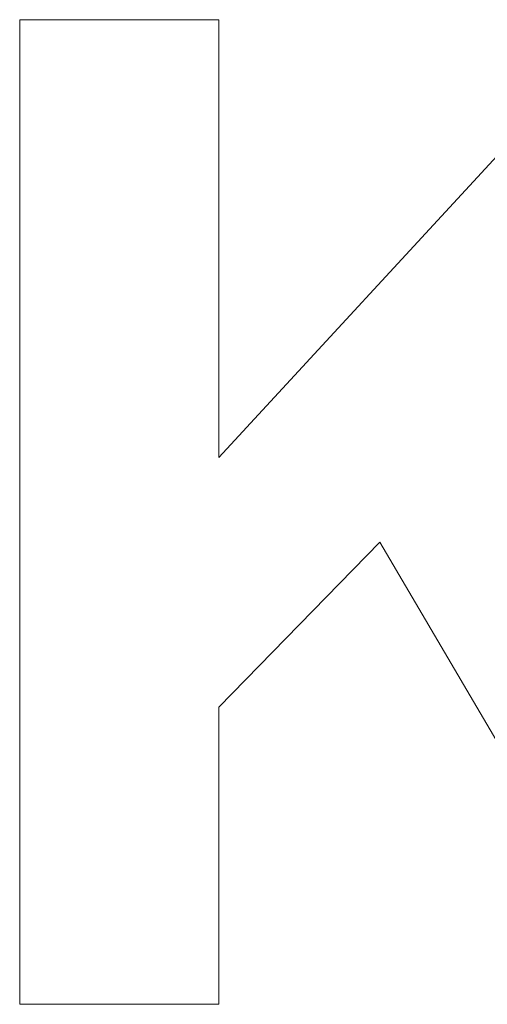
# Model space of a CAD drawing. Header units: millimetres. Extents: x -641 to 119, y -160 to 916.
# Tile 47 of 63: x -416.758 to -415.917, y 556.206 to 557.975. Entities that reach past the tile are written whole.
import ezdxf

# ---------------------------------------------------------------- set-up
doc = ezdxf.new("R2010")
doc.units = ezdxf.units.MM
doc.header["$LTSCALE"] = 32.67
doc.layers.get('0').update_dxf_attribs({"linetype": 'CONTINUOUS'})

msp = doc.modelspace()

# ---------------------------------------------------------------- linework, layer by layer
at = {"color": 7, "linetype": 'Continuous', "lineweight": 0}
for p, q in [((-416.7582, 556.2057), (-416.7582, 557.9751)), ((-416.7582, 557.9751), (-416.3999, 557.9751)), ((-416.3999, 557.1886), (-415.6744, 557.9751)), ((-416.3999, 557.9751), (-416.3999, 557.1886)), ((-416.1105, 557.0362), (-416.3999, 556.7397)), ((-415.6227, 556.2057), (-416.1105, 557.0362)), ((-416.3999, 556.7397), (-416.3999, 556.2057)), ((-416.3999, 556.2057), (-416.7582, 556.2057))]:
    msp.add_line(p, q, dxfattribs=at)

doc.saveas('drawing.dxf')
